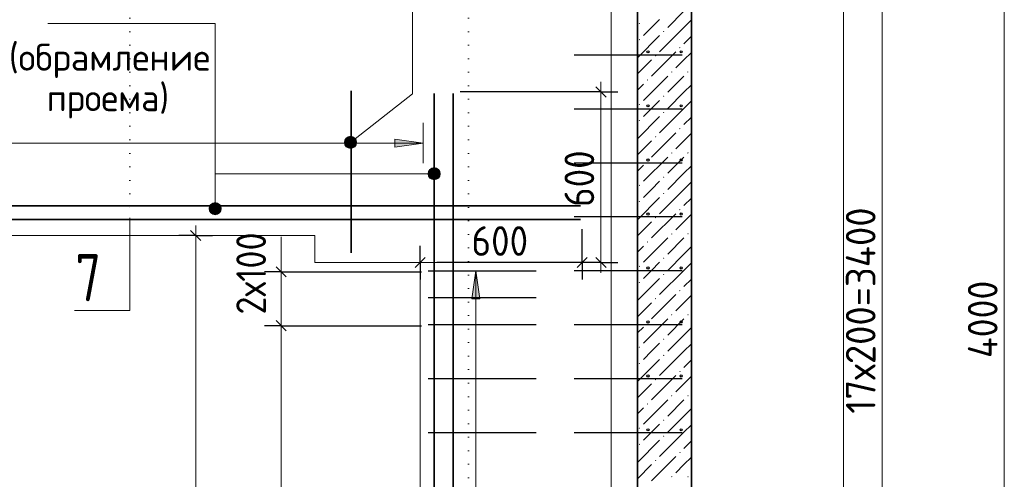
# Model space of a CAD drawing. Header units: millimetres. Extents: x 0 to 21000, y -5 to 14850.
# Tile 18 of 35: x 2951 to 6600, y 10882 to 12585. Entities that reach past the tile are written whole.
import ezdxf

# ---------------------------------------------------------------- set-up
doc = ezdxf.new("R2010")
doc.units = ezdxf.units.MM
doc.linetypes.add('______9', pattern=[50, 0, -50])
for name, color, linetype, lineweight in [('Standard', 7, 'Continuous', 25), ('Общий02', 7, 'Continuous', 18), ('Позиционная метка линия выноска', 7, 'Continuous', 13), ('Размерная линия_ общее', 7, 'Continuous', 13), ('Сечения символ', 7, 'Continuous', 25), ('Стена обрамление Г-обр.', 7, 'Continuous', 25), ('Стена обрамление П-обр.', 7, 'Continuous', 25), ('Стена Хомут', 7, 'Continuous', 25)]:
    doc.layers.add(name, color=color, linetype=linetype, lineweight=lineweight)
doc.layers.add('ЖБ Стена верхний уровень', color=7, linetype='Continuous', lineweight=25, true_color=0x006e00)
doc.styles.add('ISOCPEUR', font='txt')

msp = doc.modelspace()

# ---------------------------------------------------------------- hatches: boundary and pattern name
at = {"layer": 'ЖБ Стена верхний уровень', "linetype": 'Continuous', "lineweight": 18, "transparency": 33554687}
for points in [[(5245.3, 12571.3), (5247.8, 12573.8), (5250.3, 12571.3), (5247.8, 12568.8)], [(5335.3, 12541.3), (5337.8, 12543.8), (5340.3, 12541.3), (5337.8, 12538.8)], [(5245.3, 12511.3), (5247.8, 12513.8), (5250.3, 12511.3), (5247.8, 12508.8)], [(5395.3, 12481.3), (5397.8, 12483.8), (5400.3, 12481.3), (5397.8, 12478.8)], [(5305.3, 12451.3), (5307.8, 12453.8), (5310.3, 12451.3), (5307.8, 12448.8)], [(5365.3, 12391.3), (5367.8, 12393.8), (5370.3, 12391.3), (5367.8, 12388.8)], [(5425.3, 12391.3), (5427.8, 12393.8), (5430.3, 12391.3), (5427.8, 12388.8)], [(5275.3, 12361.3), (5277.8, 12363.8), (5280.3, 12361.3), (5277.8, 12358.8)], [(5335.3, 12301.3), (5337.8, 12303.8), (5340.3, 12301.3), (5337.8, 12298.8)], [(5245.3, 12271.3), (5247.8, 12273.8), (5250.3, 12271.3), (5247.8, 12268.8)], [(5335.3, 12241.3), (5337.8, 12243.8), (5340.3, 12241.3), (5337.8, 12238.8)], [(5245.3, 12211.3), (5247.8, 12213.8), (5250.3, 12211.3), (5247.8, 12208.8)], [(5305.3, 12151.3), (5307.8, 12153.8), (5310.3, 12151.3), (5307.8, 12148.8)], [(5395.3, 12181.3), (5397.8, 12183.8), (5400.3, 12181.3), (5397.8, 12178.8)], [(5365.3, 12091.3), (5367.8, 12093.8), (5370.3, 12091.3), (5367.8, 12088.8)], [(5425.3, 12091.3), (5427.8, 12093.8), (5430.3, 12091.3), (5427.8, 12088.8)], [(5275.3, 12061.3), (5277.8, 12063.8), (5280.3, 12061.3), (5277.8, 12058.8)], [(5245.3, 11971.3), (5247.8, 11973.8), (5250.3, 11971.3), (5247.8, 11968.8)], [(5335.3, 12001.3), (5337.8, 12003.8), (5340.3, 12001.3), (5337.8, 11998.8)], [(5335.3, 11941.3), (5337.8, 11943.8), (5340.3, 11941.3), (5337.8, 11938.8)], [(5245.3, 11911.3), (5247.8, 11913.8), (5250.3, 11911.3), (5247.8, 11908.8)], [(5395.3, 11881.3), (5397.8, 11883.8), (5400.3, 11881.3), (5397.8, 11878.8)], [(5305.3, 11851.3), (5307.8, 11853.8), (5310.3, 11851.3), (5307.8, 11848.8)], [(5365.3, 11791.3), (5367.8, 11793.8), (5370.3, 11791.3), (5367.8, 11788.8)], [(5425.3, 11791.3), (5427.8, 11793.8), (5430.3, 11791.3), (5427.8, 11788.8)], [(5275.3, 11761.3), (5277.8, 11763.8), (5280.3, 11761.3), (5277.8, 11758.8)], [(5335.3, 11701.3), (5337.8, 11703.8), (5340.3, 11701.3), (5337.8, 11698.8)], [(5245.3, 11671.3), (5247.8, 11673.8), (5250.3, 11671.3), (5247.8, 11668.8)], [(5335.3, 11641.3), (5337.8, 11643.8), (5340.3, 11641.3), (5337.8, 11638.8)], [(5245.3, 11611.3), (5247.8, 11613.8), (5250.3, 11611.3), (5247.8, 11608.8)], [(5395.3, 11581.3), (5397.8, 11583.8), (5400.3, 11581.3), (5397.8, 11578.8)], [(5305.3, 11551.3), (5307.8, 11553.8), (5310.3, 11551.3), (5307.8, 11548.8)], [(5365.3, 11491.3), (5367.8, 11493.8), (5370.3, 11491.3), (5367.8, 11488.8)], [(5425.3, 11491.3), (5427.8, 11493.8), (5430.3, 11491.3), (5427.8, 11488.8)], [(5275.3, 11461.3), (5277.8, 11463.8), (5280.3, 11461.3), (5277.8, 11458.8)], [(5335.3, 11401.3), (5337.8, 11403.8), (5340.3, 11401.3), (5337.8, 11398.8)], [(5245.3, 11371.3), (5247.8, 11373.8), (5250.3, 11371.3), (5247.8, 11368.8)], [(5245.3, 11311.3), (5247.8, 11313.8), (5250.3, 11311.3), (5247.8, 11308.8)], [(5335.3, 11341.3), (5337.8, 11343.8), (5340.3, 11341.3), (5337.8, 11338.8)], [(5395.3, 11281.3), (5397.8, 11283.8), (5400.3, 11281.3), (5397.8, 11278.8)], [(5305.3, 11251.3), (5307.8, 11253.8), (5310.3, 11251.3), (5307.8, 11248.8)], [(5365.3, 11191.3), (5367.8, 11193.8), (5370.3, 11191.3), (5367.8, 11188.8)], [(5425.3, 11191.3), (5427.8, 11193.8), (5430.3, 11191.3), (5427.8, 11188.8)], [(5275.3, 11161.3), (5277.8, 11163.8), (5280.3, 11161.3), (5277.8, 11158.8)], [(5335.3, 11101.3), (5337.8, 11103.8), (5340.3, 11101.3), (5337.8, 11098.8)], [(5245.3, 11071.3), (5247.8, 11073.8), (5250.3, 11071.3), (5247.8, 11068.8)], [(5335.3, 11041.3), (5337.8, 11043.8), (5340.3, 11041.3), (5337.8, 11038.8)], [(5245.3, 11011.3), (5247.8, 11013.8), (5250.3, 11011.3), (5247.8, 11008.8)], [(5395.3, 10981.3), (5397.8, 10983.8), (5400.3, 10981.3), (5397.8, 10978.8)], [(5305.3, 10951.3), (5307.8, 10953.8), (5310.3, 10951.3), (5307.8, 10948.8)], [(5365.3, 10891.3), (5367.8, 10893.8), (5370.3, 10891.3), (5367.8, 10888.8)], [(5425.3, 10891.3), (5427.8, 10893.8), (5430.3, 10891.3), (5427.8, 10888.8)]]:
    msp.add_hatch(color=7, dxfattribs=at).paths.add_polyline_path(points, flags=16)
at = {"layer": 'Общий02', "linetype": 'Continuous', "lineweight": 13, "transparency": 33554687}
for points in [[(4341.1, 12112.9), (4446.1, 12127.9), (4341.1, 12142.9)], [(4656.6, 11550.1), (4641.6, 11655.1), (4626.6, 11550.1)]]:
    msp.add_hatch(color=7, dxfattribs=at).paths.add_polyline_path(points)
at = {"layer": 'Позиционная метка линия выноска', "linetype": 'Continuous', "lineweight": 13, "transparency": 33554687}
for points in [[(4197.9, 12122.2), (4174.1, 12152.7), (4163.2, 12148.2)], [(4199.3, 12133.5), (4185.4, 12151.3), (4174.1, 12152.7)], [(4199.3, 12133.5), (4174.1, 12152.7), (4197.9, 12122.2)], [(4185.4, 12151.3), (4199.3, 12133.5), (4194.8, 12144.3)], [(4180.1, 12108.3), (4156.3, 12138.8), (4154.9, 12127.4)], [(4180.1, 12108.3), (4154.9, 12127.4), (4168.8, 12109.7)], [(4168.8, 12109.7), (4154.9, 12127.4), (4159.4, 12116.6)], [(4190.9, 12112.8), (4163.2, 12148.2), (4156.3, 12138.8)], [(4190.9, 12112.8), (4156.3, 12138.8), (4180.1, 12108.3)], [(4197.9, 12122.2), (4163.2, 12148.2), (4190.9, 12112.8)], [(4468.3, 12003.1), (4468.3, 12025.6), (4465.1, 12014.4)], [(4468.3, 12025.6), (4476.4, 11995), (4476.4, 12033.7)], [(4468.3, 12025.6), (4468.3, 12003.1), (4476.4, 11995)], [(4476.4, 12033.7), (4487.6, 11991.9), (4487.6, 12036.9)], [(4476.4, 12033.7), (4476.4, 11995), (4487.6, 11991.9)], [(4487.6, 12036.9), (4487.6, 11991.9), (4498.9, 11995)], [(4487.6, 12036.9), (4498.9, 11995), (4498.9, 12033.7)], [(4498.9, 12033.7), (4498.9, 11995), (4507, 12003.1)], [(4498.9, 12033.7), (4507, 12003.1), (4507, 12025.6)], [(4507, 12025.6), (4507, 12003.1), (4510.1, 12014.4)], [(3695.3, 11896.3), (3656.6, 11896.3), (3653.5, 11885)], [(3695.3, 11896.3), (3653.5, 11885), (3698.5, 11885)], [(3687.2, 11904.4), (3664.7, 11904.4), (3656.6, 11896.3)], [(3687.2, 11904.4), (3656.6, 11896.3), (3695.3, 11896.3)], [(3664.7, 11904.4), (3687.2, 11904.4), (3676, 11907.5)], [(3698.5, 11885), (3653.5, 11885), (3656.6, 11873.8)], [(3698.5, 11885), (3656.6, 11873.8), (3695.3, 11873.8)], [(3695.3, 11873.8), (3656.6, 11873.8), (3664.7, 11865.7)], [(3695.3, 11873.8), (3664.7, 11865.7), (3687.2, 11865.7)], [(3687.2, 11865.7), (3664.7, 11865.7), (3676, 11862.5)]]:
    msp.add_hatch(color=7, dxfattribs=at).paths.add_polyline_path(points)

# ---------------------------------------------------------------- linework, layer by layer
at = {"layer": 'Standard', "color": 251, "linetype": 'Continuous', "lineweight": 25, "true_color": 0x656565, "transparency": 33554687}
for p, q in [((5124.1, 12298.6), (5086.6, 12336.1)), ((4416.9, 11666.3), (4454.4, 11703.8)), ((5016.9, 11666.3), (5054.4, 11703.8)), ((5124.1, 11666.3), (5086.6, 11703.8)), ((3939.3, 11632.3), (3901.8, 11669.8)), ((3939.3, 11432.3), (3901.8, 11469.8))]:
    msp.add_line(p, q, dxfattribs=at)
at = {"layer": 'Standard', "color": 251, "linetype": 'Continuous', "lineweight": 13, "true_color": 0x656565, "transparency": 33554687}
for p, q in [((5105.4, 12317.3), (5105.4, 12354.8)), ((3920.5, 11781.1), (3920.5, 11651.1)), ((3920.5, 11651.1), (3920.5, 11688.6)), ((4435.6, 11685), (4398.1, 11685)), ((4435.6, 11685), (5035.7, 11685)), ((5035.7, 11685), (5073.2, 11685)), ((5105.4, 11685), (5105.4, 11647.5)), ((3920.5, 11451.1), (3920.5, 11651.1)), ((3920.5, 9865), (3920.5, 11451.1))]:
    msp.add_line(p, q, dxfattribs=at)
at = {"layer": 'Standard', "color": 251, "linetype": 'Continuous', "lineweight": -3, "true_color": 0x656565, "transparency": 33554687}
for p, q in [((5105.4, 12317.3), (4583.6, 12317.3)), ((5105.4, 12317.3), (5042.9, 12317.3)), ((5105.4, 12317.3), (5167.9, 12317.3)), ((4435.6, 11685), (4435.6, 11747.5)), ((5035.7, 11685), (5035.7, 11747.5)), ((4435.6, 11685), (4435.6, 11692.5)), ((4435.6, 11685), (4435.6, 11622.5)), ((5105.4, 11685), (4496.6, 11685)), ((5035.7, 11685), (5035.7, 11622.5)), ((5105.4, 11685), (5042.9, 11685)), ((5105.4, 11685), (5167.9, 11685)), ((3920.5, 11651.1), (3858.1, 11651.1)), ((3920.5, 11651.1), (3983.1, 11651.1)), ((3920.5, 11651.1), (4440.6, 11651.1)), ((3920.5, 11451.1), (3858.1, 11451.1)), ((3920.5, 11451.1), (3983.1, 11451.1)), ((3920.5, 11451.1), (4440.6, 11451.1))]:
    msp.add_line(p, q, dxfattribs=at)
at = {"layer": 'Standard', "color": 7, "linetype": 'Continuous', "lineweight": 18, "transparency": 33554687}
msp.add_line((3920.5, 9865), (3920.5, 11665), dxfattribs=at)
at = {"layer": 'Standard', "color": 254, "linetype": 'Continuous', "lineweight": 13, "true_color": 0xc4c4ff, "transparency": 33554687}
msp.add_lwpolyline([(1944.5, 947), (6003.9, 947), (6003.9, 13827), (1944.5, 13827), (1944.5, 947)], dxfattribs=at)
at = {"layer": 'Standard', "color": 251, "linetype": 'Continuous', "lineweight": 13, "true_color": 0x656565, "transparency": 33554687}
for points in [[(6147.9, 9865), (6147.9, 10926.7), (6147.9, 10926.7), (6147.9, 12765.3), (6147.9, 12765.3), (6147.9, 13209.8)], [(5105.4, 11685), (5105.4, 11839.6), (5105.4, 11839.6), (5105.4, 12317.3)]]:
    msp.add_lwpolyline(points, dxfattribs=at)
at = {"layer": 'Standard', "color": 251, "linetype": 'Continuous', "lineweight": -3, "true_color": 0x656565, "transparency": 33554687}
msp.add_lwpolyline([(5035.7, 11685), (5035.7, 11770.5), (5035.7, 11770.5), (5035.7, 11809)], dxfattribs=at)
at = {"layer": 'ЖБ Стена верхний уровень', "color": 7, "linetype": 'Continuous', "lineweight": 35, "transparency": 33554687}
for p, q in [((5240.6, 13485), (5240.6, 9005)), ((5440.6, 9005), (5440.6, 13485))]:
    msp.add_line(p, q, dxfattribs=at)
at = {"layer": 'ЖБ Стена верхний уровень', "color": 251, "linetype": 'Continuous', "lineweight": 18, "true_color": 0x494949, "transparency": 33554687}
for p, q in [((5412.8, 12616.3), (5352.8, 12556.3)), ((5262.8, 12526.3), (5292.8, 12556.3)), ((5292.8, 12556.3), (5322.8, 12586.3)), ((5412.8, 12556.3), (5322.8, 12466.3)), ((5440.6, 12584.2), (5412.8, 12556.3)), ((5322.8, 12526.3), (5240.6, 12444.1)), ((5440.6, 12524.2), (5412.8, 12496.3)), ((5382.8, 12466.3), (5292.8, 12376.3)), ((5412.8, 12436.3), (5440.6, 12464.2)), ((5292.8, 12436.3), (5240.6, 12384.2)), ((5382.8, 12406.3), (5412.8, 12436.3)), ((5352.8, 12376.3), (5262.8, 12286.3)), ((5412.8, 12376.3), (5352.8, 12316.3)), ((5240.6, 12324.2), (5262.8, 12346.3)), ((5412.8, 12316.3), (5440.6, 12344.2)), ((5412.8, 12316.3), (5352.8, 12256.3)), ((5292.8, 12256.3), (5322.8, 12286.3)), ((5440.6, 12284.2), (5412.8, 12256.3)), ((5322.8, 12226.3), (5240.6, 12144.1)), ((5262.8, 12226.3), (5292.8, 12256.3)), ((5412.8, 12256.3), (5322.8, 12166.3)), ((5440.6, 12224.2), (5412.8, 12196.3)), ((5382.8, 12166.3), (5292.8, 12076.3)), ((5412.8, 12136.3), (5440.6, 12164.2)), ((5292.8, 12136.3), (5240.6, 12084.2)), ((5382.8, 12106.3), (5412.8, 12136.3)), ((5240.6, 12024.2), (5262.8, 12046.3)), ((5352.8, 12076.3), (5262.8, 11986.3)), ((5412.8, 12076.3), (5352.8, 12016.3)), ((5412.8, 12016.3), (5440.6, 12044.2)), ((5412.8, 12016.3), (5352.8, 11956.3)), ((5292.8, 11956.3), (5322.8, 11986.3)), ((5440.6, 11984.2), (5412.8, 11956.3)), ((5262.8, 11926.3), (5292.8, 11956.3)), ((5412.8, 11956.3), (5322.8, 11866.3)), ((5322.8, 11926.3), (5240.6, 11844.1)), ((5440.6, 11924.2), (5412.8, 11896.3)), ((5382.8, 11866.3), (5292.8, 11776.3)), ((5412.8, 11836.3), (5440.6, 11864.2)), ((5292.8, 11836.3), (5240.6, 11784.2)), ((5382.8, 11806.3), (5412.8, 11836.3)), ((5352.8, 11776.3), (5262.8, 11686.3)), ((5412.8, 11776.3), (5352.8, 11716.3)), ((5240.6, 11724.2), (5262.8, 11746.3)), ((5412.8, 11716.3), (5352.8, 11656.3)), ((5412.8, 11716.3), (5440.6, 11744.2)), ((5292.8, 11656.3), (5322.8, 11686.3)), ((5440.6, 11684.2), (5412.8, 11656.3)), ((5262.8, 11626.3), (5292.8, 11656.3)), ((5412.8, 11656.3), (5322.8, 11566.3)), ((5322.8, 11626.3), (5240.6, 11544.1)), ((5440.6, 11624.2), (5412.8, 11596.3)), ((5292.8, 11536.3), (5240.6, 11484.2)), ((5382.8, 11566.3), (5292.8, 11476.3)), ((5382.8, 11506.3), (5412.8, 11536.3)), ((5412.8, 11536.3), (5440.6, 11564.2)), ((5352.8, 11476.3), (5262.8, 11386.3)), ((5412.8, 11476.3), (5352.8, 11416.3)), ((5240.6, 11424.2), (5262.8, 11446.3)), ((5412.8, 11416.3), (5440.6, 11444.2)), ((5292.8, 11356.3), (5322.8, 11386.3)), ((5412.8, 11416.3), (5352.8, 11356.3)), ((5262.8, 11326.3), (5292.8, 11356.3)), ((5412.8, 11356.3), (5322.8, 11266.3)), ((5440.6, 11384.2), (5412.8, 11356.3)), ((5322.8, 11326.3), (5240.6, 11244.1)), ((5440.6, 11324.2), (5412.8, 11296.3)), ((5382.8, 11266.3), (5292.8, 11176.3)), ((5412.8, 11236.3), (5440.6, 11264.2)), ((5292.8, 11236.3), (5240.6, 11184.2)), ((5382.8, 11206.3), (5412.8, 11236.3)), ((5352.8, 11176.3), (5262.8, 11086.3)), ((5412.8, 11176.3), (5352.8, 11116.3)), ((5240.6, 11124.2), (5262.8, 11146.3)), ((5412.8, 11116.3), (5440.6, 11144.2)), ((5412.8, 11116.3), (5352.8, 11056.3)), ((5262.8, 11026.3), (5292.8, 11056.3)), ((5292.8, 11056.3), (5322.8, 11086.3)), ((5412.8, 11056.3), (5322.8, 10966.3)), ((5440.6, 11084.2), (5412.8, 11056.3)), ((5322.8, 11026.3), (5240.6, 10944.1)), ((5440.6, 11024.2), (5412.8, 10996.3)), ((5382.8, 10966.3), (5292.8, 10876.3)), ((5412.8, 10936.3), (5440.6, 10964.2)), ((5292.8, 10936.3), (5240.6, 10884.2)), ((5382.8, 10906.3), (5412.8, 10936.3))]:
    msp.add_line(p, q, dxfattribs=at)
at = {"layer": 'ЖБ Стена верхний уровень', "color": 7, "linetype": 'Continuous', "lineweight": 18, "transparency": 33554687}
for p, q in [((4045.6, 11785), (2645.6, 11785)), ((4045.6, 11685), (4045.6, 11785)), ((4435.6, 11685), (4045.6, 11685)), ((4435.6, 9485), (4435.6, 11685))]:
    msp.add_line(p, q, dxfattribs=at)
at = {"layer": 'Общий02', "color": 251, "linetype": 'Continuous', "lineweight": 13, "true_color": 0x494949, "transparency": 33554687}
for p, q in [((5143.6, 9855), (5143.6, 13213.8)), ((4446.1, 12202.9), (4446.1, 12052.9)), ((2696.1, 12127.9), (4446.1, 12127.9)), ((4341.1, 12127.9), (4333.6, 12127.9)), ((4446.1, 12127.9), (4341.1, 12142.9)), ((4341.1, 12142.9), (4341.1, 12112.9)), ((4341.1, 12112.9), (4446.1, 12127.9)), ((4446.1, 12127.9), (4446.1, 12127.9)), ((4446.1, 12127.9), (4446.1, 12127.9)), ((4446.1, 12127.9), (4446.1, 12127.9)), ((4716.6, 11655.1), (4566.6, 11655.1)), ((4641.6, 11655.1), (4626.6, 11550.1)), ((4641.6, 9855), (4641.6, 11655.1)), ((4641.6, 11655.1), (4641.6, 11655.1)), ((4641.6, 11655.1), (4641.6, 11655.1)), ((4641.6, 11655.1), (4641.6, 11655.1)), ((4656.6, 11550.1), (4641.6, 11655.1)), ((4626.6, 11550.1), (4656.6, 11550.1)), ((4641.6, 11550.1), (4641.6, 11542.6))]:
    msp.add_line(p, q, dxfattribs=at)
at = {"layer": 'Позиционная метка линия выноска', "color": 7, "linetype": 'Continuous', "lineweight": 13, "transparency": 33554687}
for p, q in [((4159.4, 12116.6), (4159.4, 12116.6)), ((4163.2, 12148.2), (4163.2, 12148.2)), ((4194.8, 12144.3), (4194.8, 12144.3)), ((4190.9, 12112.8), (4190.9, 12112.8)), ((3676, 12014.4), (4487.6, 12014.4)), ((4465.1, 12014.4), (4465.1, 12014.4)), ((4487.6, 12036.9), (4487.6, 12036.9)), ((4510.1, 12014.4), (4510.1, 12014.4)), ((4487.6, 11991.9), (4487.6, 11991.9)), ((3676, 11907.5), (3676, 11907.5)), ((3653.5, 11885), (3653.5, 11885)), ((3676, 11862.5), (3676, 11862.5)), ((3698.5, 11885), (3698.5, 11885))]:
    msp.add_line(p, q, dxfattribs=at)
for points in [[(3407.4, 12930.3), (4407.4, 12930.3), (4407.4, 12310.3), (4177.1, 12130.5)], [(3056, 12571.7), (3676, 12571.7), (3676, 11885)]]:
    msp.add_lwpolyline(points, dxfattribs=at)
for centre in [(4177.1, 12130.5), (4487.6, 12014.4), (3676, 11885)]:
    msp.add_circle(centre, 22.5, dxfattribs=at)
at = {"layer": 'Размерная линия_ общее', "color": 7, "linetype": 'Continuous', "lineweight": 13, "transparency": 33554687}
for p, q in [((6600.1, 9485), (6600.1, 13485)), ((3603.5, 11785), (3603.5, 11822.5))]:
    msp.add_line(p, q, dxfattribs=at)
at = {"layer": 'Размерная линия_ общее', "color": 7, "linetype": 'Continuous', "lineweight": 25, "transparency": 33554687}
msp.add_line((3622.2, 11766.3), (3584.7, 11803.8), dxfattribs=at)
at = {"layer": 'Размерная линия_ общее', "color": 253, "linetype": 'Continuous', "lineweight": -3, "true_color": 0xa0a0a0, "transparency": 33554687}
for q in [(3541, 11785), (3666, 11785)]:
    msp.add_line((3603.5, 11785), q, dxfattribs=at)
at = {"layer": 'Размерная линия_ общее', "color": 7, "linetype": 'Continuous', "lineweight": 13, "transparency": 33554687}
msp.add_lwpolyline([(3603.5, 9485), (3603.5, 10526.2), (3603.5, 10526.2), (3603.5, 11785)], dxfattribs=at)
at = {"layer": 'Сечения символ', "color": 7, "linetype": '______9', "lineweight": 13, "transparency": 33554687}
for p, q in [((3359.9, 13492.7), (3359.9, 11850.8)), ((4614, 13492.7), (4614, 9393.1))]:
    msp.add_line(p, q, dxfattribs=at)
at = {"layer": 'Сечения символ', "color": 7, "linetype": 'Continuous', "lineweight": 13, "transparency": 33554687}
msp.add_lwpolyline([(3359.9, 11850.8), (3359.9, 11507.7), (3153.9, 11507.7)], dxfattribs=at)
at = {"layer": 'Стена обрамление Г-обр.', "color": 7, "linetype": 'Continuous', "lineweight": 35, "transparency": 33554687}
for p, q in [((4487.6, 9491.3), (4487.6, 12311.3)), ((4557.6, 9491.3), (4557.6, 12311.3)), ((2436.6, 11895), (5029.7, 11895)), ((2436.6, 11845), (5029.7, 11845))]:
    msp.add_line(p, q, dxfattribs=at)
at = {"layer": 'Стена обрамление П-обр.', "color": 7, "linetype": 'Continuous', "lineweight": 35, "transparency": 33554687}
msp.add_line((4179.1, 11721), (4179.1, 12321), dxfattribs=at)
at = {"layer": 'Стена Хомут', "color": 36, "linetype": 'Continuous', "lineweight": 25, "true_color": 0x6e3c1e, "transparency": 33554687}
for p, q in [((5406.5, 12454), (5005.7, 12454)), ((5406.5, 12254), (5005.7, 12254)), ((5406.5, 12054), (5005.7, 12054)), ((5406.5, 11854), (5005.7, 11854)), ((4464.6, 11655.1), (4865.4, 11655.1)), ((5406.5, 11654), (5005.7, 11654)), ((4464.6, 11555.1), (4865.4, 11555.1)), ((4464.6, 11455.1), (4865.4, 11455.1)), ((5406.5, 11454), (5005.7, 11454)), ((4464.6, 11255.1), (4865.4, 11255.1)), ((5406.5, 11254), (5005.7, 11254)), ((4464.6, 11055.1), (4865.4, 11055.1)), ((5406.5, 11054), (5005.7, 11054))]:
    msp.add_line(p, q, dxfattribs=at)
for centre in [(5279.6, 12466), (5402.6, 12466), (5279.6, 12266), (5402.6, 12266), (5279.6, 12065), (5402.6, 12065), (5279.6, 11865), (5402.6, 11865), (5279.6, 11665), (5402.6, 11665), (5279.6, 11465), (5402.6, 11465), (5279.6, 11265), (5402.6, 11265), (5279.6, 11065), (5402.6, 11065)]:
    msp.add_circle(centre, 4, dxfattribs=at)

# ---------------------------------------------------------------- texts
at = {"layer": 'Standard', "color": 7, "linetype": 'Continuous', "lineweight": 18, "transparency": 33554687, "char_height": 100, "attachment_point": 7, "style": 'ISOCPEUR'}
for s, insert, width in [('\\W0.97;(обрамление', (2911.2, 12369), 808.144), ('\\W0.96;проема)', (3051.2, 12219), 527.653)]:
    msp.add_mtext(s, dxfattribs=dict(at, insert=insert, width=width))
at = {"layer": 'Standard', "color": 251, "linetype": 'Continuous', "lineweight": 25, "true_color": 0x656565, "transparency": 33554687, "char_height": 110, "attachment_point": 7, "rotation": 90, "style": 'ISOCPEUR'}
for s, insert, width in [('\\W0.91;600', (5080.4, 11891.2), 280.99), ('\\W0.95;17х200=3400', (6122.9, 11124.9), 887.623), ('\\W0.89;2х100', (3864, 11492.3), 411.781)]:
    msp.add_mtext(s, dxfattribs=dict(at, insert=insert, width=width))
at = {"layer": 'Standard', "color": 251, "linetype": 'Continuous', "lineweight": 25, "true_color": 0x656565, "transparency": 33554687, "insert": (4625.7, 11710), "char_height": 110, "width": 280.994, "attachment_point": 7, "style": 'ISOCPEUR'}
msp.add_mtext('\\W0.91;600', dxfattribs=at)
at = {"layer": 'Размерная линия_ общее', "color": 7, "linetype": 'Continuous', "lineweight": 25, "transparency": 33554687, "insert": (6575.1, 11331), "char_height": 110, "width": 370.19, "attachment_point": 7, "rotation": 90, "style": 'ISOCPEUR'}
msp.add_mtext('\\W0.93;4000', dxfattribs=at)
at = {"layer": 'Сечения символ', "color": 7, "linetype": 'Continuous', "lineweight": 35, "transparency": 33554687, "insert": (3157.5, 11541.8), "char_height": 175, "width": 190.405, "attachment_point": 7, "style": 'ISOCPEUR'}
msp.add_mtext('\\W0.78;7', dxfattribs=at)

doc.saveas('drawing.dxf')
